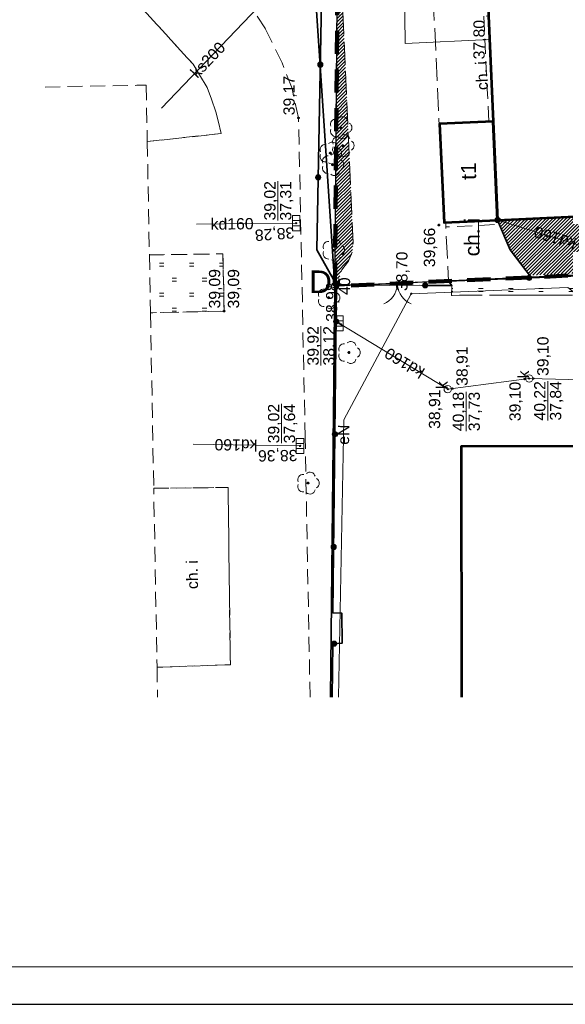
# Model space of a CAD drawing. Header units: millimetres. Extents: x 6503307 to 6504695, y 5886099 to 5887123.
# Tile 5 of 77: x 6503407 to 6503443, y 5886959 to 5887025. Entities that reach past the tile are written whole.
import ezdxf
from ezdxf.enums import TextEntityAlignment as Align

# ---------------------------------------------------------------- set-up
doc = ezdxf.new("R2010")
doc.units = ezdxf.units.MM
for name, pattern in [('BUUT04', [200000, 0, -100000, 0, -100000]), ('DASHDOT', [1, 0.5, -0.25, 0, -0.25]), ('DGN Style 2', [2.574803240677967, 1.54488194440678, -1.029921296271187]), ('EGBU01', [2, 0.5, -0.5, 0.5, -0.5]), ('OTKC_A05', [1.5, 1, -0.5]), ('OTKJ_A05', [2, 1.5, -0.5]), ('OTKU_A05', [2, 1.5, -0.5]), ('OTZT_A05', [1.5, 1, -0.5])]:
    doc.linetypes.add(name, pattern=pattern)
for name, color, linetype, lineweight in [('1_KONST', 5, 'Continuous', 20), ('a_bud istneijacy', 7, 'Continuous', 25), ('a_granica', 12, 'DASHDOT', 50), ('Budynki EGiB', 18, 'Continuous', 0), ('Działki', 18, 'Continuous', 0), ('isa_V10520003E16E075_TUsr', 7, 'Continuous', 25), ('isa_V10520003E16E075_TUsr_19165818BF56C1D4', 5, 'OTKJ_A05', 25), ('Komunikacja (obszary)', 18, 'Continuous', 0), ('Ogrodzenia', 18, 'Continuous', 0), ('Pikiety', 18, 'Continuous', 0), ('Przewody elektroenergetyczne', 1, 'Continuous', 0), ('Przewody wodociągowe', 5, 'Continuous', 0), ('Punkty graniczne', 18, 'Continuous', 0), ('Punkty graniczne - numery', 7, 'Continuous', 0), ('Urządzenia towarzyszące (linie)', 18, 'Continuous', 0), ('Zagospodarowanie terenu (obszary)', 18, 'Continuous', 0)]:
    doc.layers.add(name, color=color, linetype=linetype, lineweight=lineweight)
for name, color, linetype, lineweight, true_color in [('k-trawa', 7, 'Continuous', 0, 0xd2e2ab), ('Przewody kanalizacyjne', 7, 'Continuous', 0, 0x803300), ('Punkty o określonej wysokości', 7, 'Continuous', 0, 0x803300), ('Urządzenia związane z siecią (punkty)', 7, 'Continuous', 0, 0x803300), ('Użytki gruntowe', 7, 'Continuous', 0, 0x008000), ('Zagospodarowanie terenu (punkty)', 7, 'Continuous', 0, 0x008000)]:
    doc.layers.add(name, color=color, linetype=linetype, lineweight=lineweight, true_color=true_color)
doc.layers.add('Linie_tabeli', color=7, linetype='Continuous')
doc.styles.add('DOMYSLNA_CZCIONKA', font='arial.ttf')
doc.styles.add('FOR_ARIAL', font='arial.ttf')
pattern_1 = [(45, (0, 0), (-0.1122532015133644, 0.1122532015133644), [])]

# ---------------------------------------------------------------- blocks, each defined once
blk = doc.blocks.new('OTRS_P05')
at = {"layer": 'isa_V10520003E16E075_TUsr', "true_color": 0x0a0909}
h = blk.add_hatch(color=18, dxfattribs=at)
h.dxf.hatch_style = 1
h.paths.add_polyline_path([(0.0900000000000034, 0, 1), (-0.0900000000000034, 0, 1)])
at = {"layer": 'isa_V10520003E16E075_TUsr', "color": 18, "true_color": 0x0a0909}
blk.add_lwpolyline([(0.0900000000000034, 0, 1), (-0.0900000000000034, 0, 1)], format="xyb", close=True, dxfattribs=at)
at = {"layer": 'isa_V10520003E16E075_TUsr_19165818BF56C1D4', "color": 18, "true_color": 0x0a0909}
blk.add_circle((0, 0), 0.09, dxfattribs=at)
blk = doc.blocks.new('OTZL_P05')
at = {"layer": 'isa_V10520003E16E075_TUsr', "true_color": 0x008000}
h = blk.add_hatch(color=96, dxfattribs=at)
h.dxf.hatch_style = 1
h.paths.add_polyline_path([(0.1, 0, 1), (-0.1, 0, 1)])
h.paths.add_polyline_path([(0.01, 0, 1), (-0.01, 0, 1)], flags=16)
at = {"color": 96, "linetype": 'Continuous', "lineweight": 18, "true_color": 0x008000}
blk.add_circle((0, 0), 0.01, dxfattribs=at)
for centre, radius, start, end in [((-0.4702282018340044, 0.647213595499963), 0.6999999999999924, 65.99999999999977, 186.000000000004), ((0.4702282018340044, 0.6472135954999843), 0.6999999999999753, 353.999999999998, 114.0000000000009), ((-0.7608452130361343, -0.247213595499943), 0.6999999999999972, 137.9999999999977, 258.0000000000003), ((0.7608452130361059, -0.247213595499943), 0.6999999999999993, 282.0000000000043, 41.99999999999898), ((0, -0.8000000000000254), 0.6999999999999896, 209.9999999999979, 330.000000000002)]:
    blk.add_arc(centre, radius, start, end, dxfattribs=at)
at = {"layer": 'isa_V10520003E16E075_TUsr', "color": 96, "true_color": 0x008000}
for points in [[(0.1, 0, 1), (-0.1, 0, 1)], [(0.01, 0, 1), (-0.01, 0, 1)]]:
    blk.add_lwpolyline(points, format="xyb", close=True, dxfattribs=at)
at = {"layer": 'isa_V10520003E16E075_TUsr_19165818BF56C1D4', "color": 96, "true_color": 0x008000}
blk.add_circle((0, 0), 0.1, dxfattribs=at)
blk = doc.blocks.new('SUKK_P05')
at = {"color": 36, "linetype": 'Continuous', "lineweight": 18, "true_color": 0x803300}
for p, q in [((-1, 0.5), (-1, -0.5)), ((1, 0.5), (-1, 0.5)), ((-0.3499999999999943, 0.5), (-0.3499999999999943, -0.5)), ((0.3500000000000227, 0.5), (0.3500000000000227, -0.5)), ((1, -0.5), (1, 0.5)), ((-1, -0.5), (1, -0.5))]:
    blk.add_line(p, q, dxfattribs=at)
blk = doc.blocks.new('SUKS_P05')
at = {"color": 36, "linetype": 'Continuous', "lineweight": 18, "true_color": 0x803300}
blk.add_circle((0, 0), 0.5, dxfattribs=at)
blk = doc.blocks.new('SUPS01_08')
at = {"lineweight": 18, "true_color": 0x0000ff}
h = blk.add_hatch(color=5, dxfattribs=at)
h.dxf.hatch_style = 1
h.paths.add_polyline_path([(0.09, 0, 1), (-0.09, 0, 1)])
at = {"color": 18, "lineweight": 18, "true_color": 0x0a0909}
blk.add_circle((0, 0), 0.09, dxfattribs=at)
blk = doc.blocks.new('SUPS01_05')
at = {"lineweight": 18, "true_color": 0x803300}
h = blk.add_hatch(color=36, dxfattribs=at)
h.dxf.hatch_style = 1
h.paths.add_polyline_path([(-0.09, 0, 1), (0.09, 0, 1)])
at = {"color": 18, "lineweight": 18, "true_color": 0x0a0909}
blk.add_circle((0, 0), 0.09, dxfattribs=at)
blk = doc.blocks.new('SUPS01_03')
at = {"lineweight": 18, "true_color": 0xff0000}
h = blk.add_hatch(color=1, dxfattribs=at)
h.dxf.hatch_style = 1
h.paths.add_polyline_path([(0.09, 0, 1), (-0.09, 0, 1)])
at = {"color": 18, "lineweight": 18, "true_color": 0x0a0909}
blk.add_circle((0, 0), 0.09, dxfattribs=at)
blk = doc.blocks.new('OTOO_L05')
at = {"linetype": 'BUUT04', "lineweight": 18, "true_color": 0x000000}
h = blk.add_hatch(color=18, dxfattribs=at)
h.dxf.hatch_style = 1
h.paths.add_polyline_path([(-0.58, 0, 1), (0.58, 0, 1)])
at = {"color": 18, "true_color": 0x0a0909}
blk.add_circle((0, 0), 0.58, dxfattribs=at)
blk = doc.blocks.new('EGPG_PS05')
at = {"color": 18, "linetype": 'Continuous', "lineweight": 18, "true_color": 0x000000}
blk.add_circle((0, 0), 0.5, dxfattribs=at)

msp = doc.modelspace()

# ---------------------------------------------------------------- hatches: boundary and pattern name
at = {"layer": 'k-trawa'}
h = msp.add_hatch(dxfattribs=at)
h.set_pattern_fill('ANSI31', color=97, scale=0.05)
h.set_pattern_definition(pattern_1)
edge = h.paths.add_edge_path()
edge.add_arc((6503492.211137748, 5887009.681692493), 0.174, 0, 360)
edge = h.paths.add_edge_path()
edge.add_line((6503445.068694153, 5887011.151804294), (6503445.122694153, 5887009.720804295))
edge.add_line((6503445.122694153, 5887009.720804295), (6503464.402694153, 5887010.620804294))
edge.add_line((6503464.402694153, 5887010.620804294), (6503468.192694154, 5887013.060804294))
edge.add_line((6503468.192694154, 5887013.060804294), (6503468.390276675, 5887009.689894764))
edge.add_line((6503468.390276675, 5887009.689894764), (6503497.518256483, 5887010.962846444))
edge.add_line((6503497.518256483, 5887010.962846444), (6503495.048694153, 5887036.686804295))
edge.add_line((6503495.048694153, 5887036.686804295), (6503485.055676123, 5887036.161870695))
edge.add_line((6503485.055676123, 5887036.161870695), (6503484.692694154, 5887042.940804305))
edge.add_line((6503484.692694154, 5887042.940804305), (6503481.662694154, 5887042.820804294))
edge.add_line((6503481.662694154, 5887042.820804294), (6503483.064694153, 5887044.032804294))
edge.add_line((6503483.064694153, 5887044.032804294), (6503496.237128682, 5887045.319841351))
edge.add_line((6503496.237128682, 5887045.319841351), (6503498.342694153, 5887025.091804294))
edge.add_line((6503498.342694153, 5887025.091804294), (6503500.126744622, 5887025.270010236))
edge.add_line((6503500.126744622, 5887025.270010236), (6503500.602694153, 5887020.610804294))
edge.add_line((6503500.602694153, 5887020.610804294), (6503511.459905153, 5887021.768732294))
edge.add_line((6503511.459905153, 5887021.768732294), (6503512.654293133, 5887010.668007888))
edge.add_line((6503512.654293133, 5887010.668007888), (6503500.479694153, 5887010.145804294))
edge.add_line((6503500.479694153, 5887010.145804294), (6503440.654392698, 5887007.580979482))
edge.add_line((6503440.654392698, 5887007.580979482), (6503439.362694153, 5887009.270804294))
edge.add_line((6503439.362694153, 5887009.270804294), (6503438.532694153, 5887011.260804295))
edge.add_line((6503438.532694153, 5887011.260804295), (6503463.392694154, 5887012.420804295))
edge.add_line((6503463.392694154, 5887012.420804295), (6503463.285512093, 5887014.788379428))
edge.add_line((6503463.285512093, 5887014.788379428), (6503467.661030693, 5887014.986462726))
edge.add_line((6503467.661030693, 5887014.986462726), (6503467.299234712, 5887022.978277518))
edge.add_line((6503467.299234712, 5887022.978277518), (6503466.150728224, 5887022.926283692))
edge.add_line((6503466.150728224, 5887022.926283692), (6503466.066491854, 5887025.686368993))
edge.add_line((6503466.066491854, 5887025.686368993), (6503467.532694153, 5887025.800804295))
edge.add_line((6503467.532694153, 5887025.800804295), (6503468.062694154, 5887014.600804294))
edge.add_line((6503468.062694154, 5887014.600804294), (6503463.922694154, 5887011.980804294))
edge.add_line((6503463.922694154, 5887011.980804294), (6503445.087694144, 5887011.15265571))
h = msp.add_hatch(dxfattribs=at)
h.set_pattern_fill('ANSI31', color=97, scale=0.05)
h.set_pattern_definition(pattern_1)
h.paths.add_polyline_path([(6503428.672334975, 5887015.660549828), (6503428.620836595, 5887016.831460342), (6503428.362694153, 5887022.700804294), (6503428.215107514, 5887025.954221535, -0.2666685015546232), (6503427.87914211, 5887025.861408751), (6503427.814281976, 5887017.984145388), (6503427.804668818, 5887016.816627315), (6503427.804339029, 5887016.776574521), (6503427.800585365, 5887016.320691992), (6503427.795095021, 5887015.653889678, -0.03741666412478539), (6503427.843459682, 5887015.633959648, -0.2011086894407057), (6503428.019481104, 5887015.428424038, 0.1315720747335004), (6503428.132922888, 5887015.56954814, 0.4812253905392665), (6503428.672334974, 5887015.660549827)])
h.paths.add_polyline_path([(6503427.892694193, 5887026.580805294, -0.1429534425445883), (6503427.884844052, 5887026.553909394), (6503427.879142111, 5887025.861408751, 0.2666684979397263), (6503428.215107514, 5887025.954221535), (6503428.156085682, 5887027.255305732, 0.2000847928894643), (6503427.891012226, 5887027.303034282), (6503427.885281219, 5887026.607003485, -0.1387548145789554)])
h.paths.add_polyline_path([(6503428.044157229, 5887029.722669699, 0.1013677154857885), (6503427.911311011, 5887029.768321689), (6503427.899319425, 5887028.311943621, 0.1644881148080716), (6503428.104000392, 5887028.403479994), (6503428.04415723, 5887029.722669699)])
h.paths.add_polyline_path([(6503428.292694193, 5887016.210805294, -0.4142135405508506), (6503428.242694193, 5887016.160805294, -1.000000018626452), (6503428.242694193, 5887016.260805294, -0.4142135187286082)], flags=16)
h.paths.add_polyline_path([(6503428.152694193, 5887017.400805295, -0.4142135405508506), (6503428.102694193, 5887017.350805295, -0.9999999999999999), (6503428.102694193, 5887017.450805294, -0.4142135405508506)], flags=16)
h.paths.add_polyline_path([(6503428.247694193, 5887016.210805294, -0.4142137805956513), (6503428.242694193, 5887016.205805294, -0.9999999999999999), (6503428.242694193, 5887016.215805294, -0.4142133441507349)], flags=0)
h.paths.add_polyline_path([(6503428.107694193, 5887017.400805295, -0.4142137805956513), (6503428.102694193, 5887017.395805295, -0.9999999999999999), (6503428.102694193, 5887017.405805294, -0.4142133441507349)], flags=0)
h = msp.add_hatch(dxfattribs=at)
h.set_pattern_fill('ANSI31', color=97, scale=0.05)
h.set_pattern_definition(pattern_1)
h.paths.add_polyline_path([(6503427.7377782, 5887007.110348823, -0.03818273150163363), (6503427.775549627, 5887007.105153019, -0.2821472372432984), (6503427.953241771, 5887007.066280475), (6503427.982694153, 5887007.360804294), (6503428.172694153, 5887007.940804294), (6503428.632694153, 5887008.530804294), (6503428.872694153, 5887009.140804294), (6503428.932694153, 5887009.740804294), (6503428.672334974, 5887015.660549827, -0.4812253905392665), (6503428.132922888, 5887015.56954814, -0.1315720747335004), (6503428.019481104, 5887015.428424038, 0.2011086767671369), (6503427.843459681, 5887015.633959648, -0.03613264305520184), (6503427.795095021, 5887015.653889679), (6503427.790449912, 5887015.089741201), (6503427.78332235, 5887014.224098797), (6503427.748385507, 5887009.981019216), (6503427.736358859, 5887008.520382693), (6503427.724937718, 5887007.133285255)])
h.paths.add_polyline_path([(6503427.790054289, 5887006.103897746), (6503427.790054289, 5887007.580875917), (6503428.930913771, 5887007.580875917), (6503428.930913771, 5887006.103897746)], flags=9)
h.paths.add_polyline_path([(6503426.939773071, 5887004.347228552), (6503426.939773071, 5887007.254118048), (6503428.21620554, 5887007.254118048), (6503428.21620554, 5887004.347228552)], flags=9)
at = {"layer": 'Zagospodarowanie terenu (obszary)'}
h = msp.add_hatch(dxfattribs=at)
h.set_pattern_fill('OTZT', color=0, scale=0.2, angle=90, style=0, pattern_type=0)
h.set_pattern_definition([(180, (6503510.412694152, 5887005.510804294), (-2.449253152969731e-16, -2), [0.3, -1.7]), (180, (6503510.412694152, 5887005.710804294), (-2.449253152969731e-16, -2), [0.3, -1.7]), (180, (6503511.562694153, 5887006.510804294), (-2.449253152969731e-16, -2), [0.3, -1.7]), (180, (6503511.562694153, 5887006.710804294), (-2.449253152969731e-16, -2), [0.3, -1.7])])
h.paths.add_polyline_path([(6503507.342694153, 5887007.412617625), (6503507.782694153, 5887007.430804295), (6503509.962694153, 5887007.500804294), (6503510.062694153, 5887005.430804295), (6503511.562694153, 5887005.410804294), (6503510.862694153, 5887010.520804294), (6503510.852648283, 5887010.578417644), (6503507.342694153, 5887010.410975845), (6503476.692694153, 5887008.950804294), (6503476.702694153, 5887008.520804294), (6503474.122694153, 5887008.390804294), (6503474.072694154, 5887008.860804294), (6503440.780598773, 5887007.415874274), (6503435.262694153, 5887007.190804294), (6503435.492694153, 5887006.910804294), (6503435.462694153, 5887006.250804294), (6503451.502694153, 5887006.280804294), (6503471.562694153, 5887006.280804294), (6503484.032694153, 5887006.290804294), (6503490.722694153, 5887006.320804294), (6503497.522694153, 5887006.320804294), (6503498.712694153, 5887006.370804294), (6503499.652694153, 5887006.610804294), (6503500.282694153, 5887007.120804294)], flags=0)
h = msp.add_hatch(dxfattribs=at)
h.set_pattern_fill('OTZT', color=0, scale=0.2, angle=90, style=0, pattern_type=0)
h.set_pattern_definition([(180, (6503419.202694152, 5887005.193409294), (-2.449253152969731e-16, -2), [0.3, -1.7]), (180, (6503419.202694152, 5887005.393409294), (-2.449253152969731e-16, -2), [0.3, -1.7]), (180, (6503420.352694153, 5887006.193409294), (-2.449253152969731e-16, -2), [0.3, -1.7]), (180, (6503420.352694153, 5887006.393409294), (-2.449253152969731e-16, -2), [0.3, -1.7])])
h.paths.add_polyline_path([(6503415.392128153, 5887008.942747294), (6503415.463548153, 5887005.093409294), (6503420.352694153, 5887005.200804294), (6503420.282694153, 5887009.010804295)], flags=0)

# ---------------------------------------------------------------- linework, layer by layer
at = {"color": 0, "lineweight": 18}
for centre, radius, start, end in [((6503430.359199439, 5887007.091165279), 1.528453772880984, 293.3078057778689, 353.5802523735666), ((6503433.400598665, 5887007.085254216), 1.531442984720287, 186.184672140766, 246.3273152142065)]:
    msp.add_arc(centre, radius, start, end, dxfattribs=at)
at = {"layer": '1_KONST', "color": 0}
msp.add_lwpolyline([(6503358.683726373, 5886961.586368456), (6503603.782396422, 5886961.595709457), (6503603.782396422, 5887104.494931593), (6503358.683726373, 5887104.494931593)], close=True, dxfattribs=at)
at = {"layer": 'a_granica', "color": 191, "linetype": 'DGN Style 2', "lineweight": 100, "flags": 128}
msp.add_lwpolyline([(6503427.722694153, 5887006.860804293), (6503428.122694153, 5887055.440804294), (6503428.122694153, 5887055.440804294), (6503512.083434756, 5887061.243622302), (6503517.272694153, 5887010.920804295), (6503427.722694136, 5887006.860804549)], dxfattribs=at)
at = {"layer": 'Budynki EGiB', "color": 7, "linetype": 'Continuous', "lineweight": 53, "flags": 128}
for points in [[(6503438.532694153, 5887011.260804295), (6503463.392694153, 5887012.420804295), (6503462.282694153, 5887036.740804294), (6503437.452694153, 5887035.600804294), (6503437.930557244, 5887024.831186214), (6503438.241619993, 5887017.820753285), (6503438.532694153, 5887011.260804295)], [(6503434.972694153, 5887011.100804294), (6503438.532694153, 5887011.260804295), (6503438.241619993, 5887017.820753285), (6503434.662694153, 5887017.650804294), (6503434.972694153, 5887011.100804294)]]:
    msp.add_lwpolyline(points, close=True, dxfattribs=at)
at = {"layer": 'Budynki EGiB', "color": 7, "linetype": 'Continuous', "lineweight": 53}
msp.add_lwpolyline([(6503472.292469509, 5886979.533734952), (6503472.302694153, 5886996.240804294), (6503436.118382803, 5886996.190770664), (6503436.14141521, 5886979.533734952)], dxfattribs=at)
at = {"layer": 'Działki', "color": 0, "linetype": 'Continuous', "lineweight": 25, "flags": 128}
msp.add_lwpolyline([(6503427.722694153, 5887006.860804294), (6503428.122694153, 5887055.440804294), (6503421.512694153, 5887054.930804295), (6503424.702694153, 5887052.170804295), (6503427.722694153, 5887006.860804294)], close=True, dxfattribs=at)
at = {"layer": 'Działki', "color": 0, "linetype": 'Continuous', "lineweight": 25}
msp.add_lwpolyline([(6503427.42750681, 5886979.533734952), (6503427.722694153, 5887006.860804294), (6503424.702694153, 5887052.170804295), (6503421.512694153, 5887054.930804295), (6503408.456895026, 5887053.91889737)], dxfattribs=at)
at = {"layer": 'Działki', "color": 0, "linetype": 'ByBlock', "lineweight": 25}
msp.add_lwpolyline([(6503472.302694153, 5886979.533734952), (6503472.302694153, 5887008.900804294), (6503427.722694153, 5887006.860804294), (6503427.42750681, 5886979.533734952)], dxfattribs=at)
at = {"layer": 'Komunikacja (obszary)', "color": 7, "linetype": 'OTKU_A05', "lineweight": 0, "flags": 128}
msp.add_lwpolyline([(6503427.722694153, 5887006.860804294), (6503472.302694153, 5887008.900804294), (6503512.642694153, 5887010.750804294), (6503517.272694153, 5887010.920804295), (6503512.082694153, 5887061.250804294), (6503428.122694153, 5887055.440804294), (6503427.722694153, 5887006.860804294)], close=True, dxfattribs=at)
at = {"layer": 'Komunikacja (obszary)', "color": 0, "linetype": 'OTKJ_A05', "lineweight": 18, "flags": 128}
msp.add_lwpolyline([(6503426.702694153, 5887057.040804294), (6503426.902694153, 5887056.540804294), (6503427.172694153, 5887050.800804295), (6503427.682694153, 5887037.690804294), (6503427.931401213, 5887032.208276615), (6503428.362694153, 5887022.700804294), (6503428.932694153, 5887009.740804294), (6503428.872694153, 5887009.140804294), (6503428.632694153, 5887008.530804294), (6503428.172694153, 5887007.940804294), (6503427.982694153, 5887007.360804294), (6503427.942694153, 5887006.960804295), (6503427.852694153, 5887006.930804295), (6503435.492694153, 5887006.910804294), (6503435.262694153, 5887007.190804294), (6503435.094541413, 5887010.806088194), (6503435.082694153, 5887011.060804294), (6503434.942694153, 5887011.050804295), (6503433.832694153, 5887035.370804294), (6503433.692694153, 5887041.820804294), (6503433.332694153, 5887050.680804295), (6503433.102694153, 5887052.120804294), (6503432.922694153, 5887057.620804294), (6503426.702694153, 5887057.040804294)], close=True, dxfattribs=at)
at = {"layer": 'Komunikacja (obszary)', "color": 0, "linetype": 'OTKC_A05', "lineweight": 18}
for points in [[(6503426.069343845, 5886979.533734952), (6503425.742694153, 5886996.790804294), (6503425.302694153, 5887018.050804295), (6503424.869996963, 5887020.007932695), (6503424.212694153, 5887021.710804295), (6503423.105997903, 5887023.983930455), (6503421.817998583, 5887025.901929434)], [(6503408.456895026, 5887020.105783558), (6503414.552725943, 5887020.219094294), (6503415.182694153, 5887020.230804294), (6503415.252258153, 5887016.481449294), (6503420.152694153, 5887017.010804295), (6503419.972869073, 5887017.865022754), (6503419.812694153, 5887018.460804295), (6503419.508571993, 5887019.294653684), (6503419.228000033, 5887020.063932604), (6503418.719759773, 5887020.909928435), (6503418.292694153, 5887021.620804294), (6503415.002694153, 5887025.250804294), (6503408.456895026, 5887025.123007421)], [(6503415.002694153, 5887025.250804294), (6503418.292694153, 5887021.620804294), (6503418.719759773, 5887020.909928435), (6503419.228000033, 5887020.063932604), (6503419.508571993, 5887019.294653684), (6503419.812694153, 5887018.460804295), (6503419.972869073, 5887017.865022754), (6503420.152694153, 5887017.010804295), (6503415.252258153, 5887016.481449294), (6503415.392128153, 5887008.942747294), (6503420.282694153, 5887009.010804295), (6503420.352694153, 5887005.200804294), (6503415.463548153, 5887005.093409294), (6503415.680217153, 5886993.415419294), (6503420.622694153, 5886993.470804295), (6503420.772694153, 5886981.680804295), (6503415.900967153, 5886981.517467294), (6503415.937772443, 5886979.533734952)]]:
    msp.add_lwpolyline(points, dxfattribs=at)
at = {"layer": 'Komunikacja (obszary)', "color": 0, "linetype": 'OTKC_A05', "lineweight": 18, "flags": 128}
for points in [[(6503437.622720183, 5887024.816234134), (6503437.943002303, 5887017.806573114), (6503438.241619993, 5887017.820753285), (6503437.930557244, 5887024.831186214), (6503437.622720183, 5887024.816234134)], [(6503438.532694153, 5887011.260804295), (6503435.079673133, 5887011.105612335), (6503435.082694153, 5887011.060804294), (6503435.094541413, 5887010.806088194), (6503438.545694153, 5887010.960804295), (6503438.532694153, 5887011.260804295)], [(6503415.900967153, 5886981.517467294), (6503420.772694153, 5886981.680804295), (6503420.622694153, 5886993.470804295), (6503415.680217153, 5886993.415419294), (6503415.900967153, 5886981.517467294)]]:
    msp.add_lwpolyline(points, close=True, dxfattribs=at)
at = {"layer": 'Komunikacja (obszary)', "color": 0, "linetype": 'Continuous', "lineweight": 0, "flags": 128}
msp.add_lwpolyline([(6503437.266826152, 5887009.164090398), (6503437.266826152, 5887011.085645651), (6503437.266826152, 5887011.085645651)], dxfattribs=at)
at = {"layer": 'Komunikacja (obszary)', "color": 7, "linetype": 'OTKU_A05', "lineweight": 0}
for points in [[(6503507.342694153, 5887007.412617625), (6503500.282694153, 5887007.120804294), (6503499.652694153, 5887006.610804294), (6503498.712694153, 5887006.370804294), (6503497.522694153, 5887006.320804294), (6503490.722694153, 5887006.320804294), (6503484.032694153, 5887006.290804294), (6503471.562694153, 5887006.280804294), (6503451.502694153, 5887006.280804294), (6503435.462694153, 5887006.250804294), (6503435.492694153, 5887006.910804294), (6503427.852694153, 5887006.930804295), (6503427.712694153, 5886997.970804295), (6503427.592694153, 5886985.130804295), (6503428.172694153, 5886985.120804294), (6503428.192694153, 5886983.110804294), (6503427.572694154, 5886983.080804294), (6503427.548175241, 5886979.533734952)], [(6503436.14141521, 5886979.533734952), (6503436.118382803, 5886996.190770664), (6503472.302694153, 5886996.240804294), (6503507.342694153, 5886996.222180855)]]:
    msp.add_lwpolyline(points, dxfattribs=at)
at = {"layer": 'Linie_tabeli', "color": 0}
msp.add_lwpolyline([(6503355.280896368, 5886959.095709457), (6503606.282396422, 5886959.095709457), (6503606.282396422, 5887107.595709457), (6503355.280896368, 5887107.595709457)], close=True, dxfattribs=at)
at = {"layer": 'Ogrodzenia', "color": 0, "linetype": 'Continuous', "lineweight": 35, "flags": 128}
for points in [[(6503427.832694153, 5887006.940804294), (6503426.522694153, 5887009.280804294), (6503426.942694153, 5887031.780804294), (6503427.432694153, 5887031.790804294), (6503426.722694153, 5887055.250804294)], [(6503438.532694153, 5887011.260804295), (6503439.362694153, 5887009.270804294), (6503440.780598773, 5887007.415874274)], [(6503433.722697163, 5887006.915437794), (6503435.492694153, 5887006.910804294), (6503435.262694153, 5887007.190804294), (6503438.532694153, 5887007.320804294), (6503440.780598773, 5887007.415874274), (6503456.502694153, 5887008.080804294), (6503474.072694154, 5887008.860804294), (6503474.122694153, 5887008.390804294), (6503476.702694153, 5887008.520804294), (6503476.692694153, 5887008.950804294), (6503489.522694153, 5887009.550804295), (6503499.792694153, 5887010.050804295), (6503507.342694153, 5887010.410975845), (6503512.558694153, 5887010.659804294)]]:
    msp.add_lwpolyline(points, dxfattribs=at)
at = {"layer": 'Ogrodzenia', "color": 0, "linetype": 'Continuous', "lineweight": 35}
msp.add_lwpolyline([(6503427.548175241, 5886979.533734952), (6503427.572694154, 5886983.080804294), (6503428.192694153, 5886983.110804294), (6503428.172694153, 5886985.120804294), (6503427.592694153, 5886985.130804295), (6503427.832694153, 5887006.940804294), (6503430.033440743, 5887006.925095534)], dxfattribs=at)
at = {"layer": 'Ogrodzenia', "color": 0, "linetype": 'Continuous', "lineweight": 18, "flags": 128}
msp.add_lwpolyline([(6503433.722697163, 5887006.915437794), (6503430.033440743, 5887006.925095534)], dxfattribs=at)
at = {"layer": 'Przewody elektroenergetyczne', "color": 1, "linetype": 'Continuous', "lineweight": 18, "true_color": 0xff0000}
msp.add_lwpolyline([(6503444.032694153, 5886996.200804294), (6503444.042694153, 5887006.110804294), (6503443.192694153, 5887006.780804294), (6503432.792694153, 5887006.360804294), (6503428.312694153, 5886997.980804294), (6503427.970659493, 5886979.533734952)], dxfattribs=at)
at = {"layer": 'Przewody kanalizacyjne', "color": 36, "linetype": 'Continuous', "lineweight": 18, "true_color": 0x803300, "flags": 128}
for points in [[(6503422.622694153, 5887025.410804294), (6503416.192694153, 5887018.700804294)], [(6503418.532694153, 5887010.980804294), (6503422.187235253, 5887011.019447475), (6503425.152694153, 5887011.050804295)], [(6503438.532694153, 5887011.260804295), (6503438.762694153, 5887011.190804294), (6503445.532694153, 5887009.090804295)], [(6503435.222694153, 5887000.010804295), (6503428.022694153, 5887004.380804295)], [(6503463.382694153, 5887000.020804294), (6503456.912694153, 5887000.560804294), (6503450.102694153, 5887000.210804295), (6503446.742694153, 5887000.560804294), (6503440.632694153, 5887000.720804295), (6503435.222694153, 5887000.010804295)], [(6503418.292694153, 5886996.340804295), (6503420.964754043, 5886996.299464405), (6503425.402694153, 5886996.230804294)]]:
    msp.add_lwpolyline(points, dxfattribs=at)
at = {"layer": 'Przewody wodociągowe', "color": 5, "linetype": 'Continuous', "lineweight": 18, "true_color": 0x0000ff, "flags": 128}
msp.add_lwpolyline([(6503443.522694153, 5887044.410804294), (6503443.502694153, 5887044.410804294), (6503442.222694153, 5887044.300804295), (6503440.532694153, 5887044.150804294), (6503440.222694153, 5887041.490804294), (6503432.172694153, 5887041.040804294), (6503432.382694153, 5887023.000804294), (6503438.002694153, 5887023.260804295)], dxfattribs=at)
at = {"layer": 'Punkty graniczne - numery'}
msp.add_point((6503427.722694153, 5887006.860804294), dxfattribs=at)
at = {"layer": 'Punkty o określonej wysokości', "color": 36, "linetype": 'Continuous', "lineweight": 0, "true_color": 0x803300, "flags": 128}
for points in [[(6503423.924485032, 5887011.22758099), (6503423.924485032, 5887013.849511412)], [(6503426.794485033, 5887001.582097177), (6503426.794485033, 5887004.2040276)], [(6503441.860903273, 5886997.922097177), (6503441.860903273, 5887000.5440276)], [(6503436.450903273, 5886997.212097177), (6503436.450903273, 5886999.8340276)], [(6503424.174485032, 5886996.407580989), (6503424.174485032, 5886999.029511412)]]:
    msp.add_lwpolyline(points, dxfattribs=at)
at = {"layer": 'Urządzenia towarzyszące (linie)', "color": 18, "linetype": 'Continuous', "lineweight": 18, "true_color": 0x000000, "flags": 128}
msp.add_lwpolyline([(6503428.312694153, 5886997.980804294), (6503432.792694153, 5887006.360804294), (6503443.192694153, 5887006.780804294), (6503444.042694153, 5887006.110804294), (6503444.032694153, 5886996.310804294)], dxfattribs=at)
at = {"layer": 'Użytki gruntowe', "color": 96, "linetype": 'EGBU01', "lineweight": 18, "true_color": 0x008000, "flags": 128}
for points in [[(6503427.722694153, 5887006.860804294), (6503472.302694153, 5887008.900804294), (6503512.642694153, 5887010.750804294), (6503517.272694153, 5887010.920804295), (6503512.082694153, 5887061.250804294), (6503428.122694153, 5887055.440804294), (6503427.722694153, 5887006.860804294)], [(6503424.702694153, 5887052.170804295), (6503427.722694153, 5887006.860804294), (6503428.122694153, 5887055.440804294), (6503421.512694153, 5887054.930804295), (6503424.702694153, 5887052.170804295)]]:
    msp.add_lwpolyline(points, close=True, dxfattribs=at)
at = {"layer": 'Użytki gruntowe', "color": 96, "linetype": 'EGBU01', "lineweight": 18, "true_color": 0x008000}
for points in [[(6503427.427428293, 5886979.533734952), (6503427.722694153, 5887006.860804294), (6503424.702694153, 5887052.170804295), (6503421.512694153, 5887054.930804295), (6503408.456895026, 5887053.91889737)], [(6503472.302694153, 5886979.533734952), (6503472.302694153, 5887008.900804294), (6503427.722694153, 5887006.860804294), (6503427.427428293, 5886979.533734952)]]:
    msp.add_lwpolyline(points, dxfattribs=at)
at = {"layer": 'Zagospodarowanie terenu (obszary)', "color": 0, "linetype": 'OTZT_A05', "lineweight": 18, "flags": 128}
for points in [[(6503507.342694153, 5887007.412617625), (6503507.782694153, 5887007.430804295), (6503509.962694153, 5887007.500804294), (6503510.062694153, 5887005.430804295), (6503511.562694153, 5887005.410804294), (6503510.862694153, 5887010.520804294), (6503510.852648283, 5887010.578417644), (6503507.342694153, 5887010.410975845), (6503476.692694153, 5887008.950804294), (6503476.702694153, 5887008.520804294), (6503474.122694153, 5887008.390804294), (6503474.072694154, 5887008.860804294), (6503440.780598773, 5887007.415874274), (6503435.262694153, 5887007.190804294), (6503435.492694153, 5887006.910804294), (6503435.462694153, 5887006.250804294), (6503451.502694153, 5887006.280804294), (6503471.562694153, 5887006.280804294), (6503484.032694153, 5887006.290804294), (6503490.722694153, 5887006.320804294), (6503497.522694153, 5887006.320804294), (6503498.712694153, 5887006.370804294), (6503499.652694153, 5887006.610804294), (6503500.282694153, 5887007.120804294), (6503507.342694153, 5887007.412617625)], [(6503415.392128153, 5887008.942747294), (6503415.463548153, 5887005.093409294), (6503420.352694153, 5887005.200804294), (6503420.282694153, 5887009.010804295), (6503415.392128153, 5887008.942747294)]]:
    msp.add_lwpolyline(points, close=True, dxfattribs=at)

# ---------------------------------------------------------------- block references
at = {"layer": 'Ogrodzenia', "color": 18, "true_color": 0x000000, "yscale": 0.3, "zscale": 0.3}
for p, xscale, rotation in [((6503426.752595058, 5887021.596924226), 0.2999999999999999, 88.93060297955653), ((6503426.612619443, 5887014.098230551), 0.2999999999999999, 88.93060297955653), ((6503438.532694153, 5887011.260804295), 0.3, 112.6403058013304), ((6503440.625883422, 5887007.409330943), 0.3, 2.421750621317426), ((6503427.832694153, 5887006.940804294), 0.2999999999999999, 119.2413698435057), ((6503433.722697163, 5887006.915437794), 0.2999999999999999, 179.8500113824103), ((6503427.806001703, 5887004.515127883), 0.3, 89.36953543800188), ((6503427.723475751, 5886997.015581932), 0.3, 89.36953543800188), ((6503427.640949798, 5886989.516035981), 0.3, 89.36953543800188), ((6503427.668989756, 5886983.085463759), 0.3, 2.770215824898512)]:
    msp.add_blockref('OTOO_L05', p, dxfattribs=dict(at, xscale=xscale, rotation=rotation))
at = {"layer": 'Pikiety', "color": 18, "true_color": 0x000000, "xscale": 0.5, "yscale": 0.5, "zscale": 0.5, "rotation": 90}
for p in [(6503425.302694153, 5887018.050804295), (6503434.631694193, 5887010.923805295), (6503420.352694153, 5887005.200804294), (6503420.352694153, 5887005.200804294)]:
    msp.add_blockref('OTRS_P05', p, dxfattribs=at)
at = {"layer": 'Punkty graniczne', "color": 18, "true_color": 0x000000, "xscale": 0.5, "yscale": 0.5, "zscale": 0.5, "rotation": 90}
msp.add_blockref('EGPG_PS05', (6503427.722694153, 5887006.860804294), dxfattribs=at)
at = {"layer": 'Punkty o określonej wysokości', "color": 5, "true_color": 0x0000ff, "xscale": 0.5, "yscale": 0.5, "zscale": 0.5, "rotation": 90}
msp.add_blockref('SUPS01_08', (6503438.000385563, 5887023.257462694), dxfattribs=at)
at = {"layer": 'Punkty o określonej wysokości', "color": 36, "true_color": 0x803300, "yscale": 0.5, "zscale": 0.5}
for p, xscale, rotation in [((6503425.152694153, 5887011.050804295), 0.4999999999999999, 183.9999999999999), ((6503425.152694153, 5887011.050804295), 0.5, 90), ((6503428.022694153, 5887004.380804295), 0.5, 90), ((6503428.132835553, 5887004.313954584), 0.5, 90), ((6503440.317661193, 5887000.679459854), 0.5, 90), ((6503440.632694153, 5887000.720804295), 0.5, 90), ((6503440.915223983, 5887000.713405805), 0.5, 90), ((6503434.968841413, 5887000.164878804), 0.5, 90), ((6503435.222694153, 5887000.010804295), 0.5, 90), ((6503435.543356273, 5887000.052887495), 0.5, 90), ((6503425.402694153, 5886996.230804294), 0.5, 180.6999999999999), ((6503425.402694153, 5886996.230804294), 0.5, 90)]:
    msp.add_blockref('SUPS01_05', p, dxfattribs=dict(at, xscale=xscale, rotation=rotation))
at = {"layer": 'Punkty o określonej wysokości', "color": 1, "true_color": 0xff0000, "xscale": 0.5, "yscale": 0.5, "zscale": 0.5, "rotation": 90}
msp.add_blockref('SUPS01_03', (6503432.796694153, 5887006.358804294), dxfattribs=at)
at = {"layer": 'Urządzenia związane z siecią (punkty)', "color": 36, "true_color": 0x803300, "xscale": 0.5, "yscale": 0.5, "zscale": 0.5}
for name, p, rotation in [('SUKK_P05', (6503425.152694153, 5887011.050804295), 90.19999999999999), ('SUKK_P05', (6503428.022694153, 5887004.380804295), 90), ('SUKS_P05', (6503440.632694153, 5887000.720804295), 90), ('SUKS_P05', (6503435.222694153, 5887000.010804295), 90), ('SUKK_P05', (6503425.402694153, 5886996.230804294), 90)]:
    msp.add_blockref(name, p, dxfattribs=dict(at, rotation=rotation))
at = {"layer": 'Zagospodarowanie terenu (punkty)', "color": 96, "true_color": 0x008000, "xscale": 0.5, "yscale": 0.5, "zscale": 0.5, "rotation": 90}
for p in [(6503428.102694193, 5887017.400805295), (6503428.242694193, 5887016.210805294), (6503427.412694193, 5887015.710805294), (6503427.562694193, 5887014.940805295), (6503427.612694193, 5887009.250805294), (6503427.302694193, 5887006.090805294), (6503428.652694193, 5887002.450805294), (6503425.932694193, 5886993.760805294)]:
    msp.add_blockref('OTZL_P05', p, dxfattribs=at)

# ---------------------------------------------------------------- texts
at = {"layer": 'a_bud istneijacy', "linetype": 'Continuous', "insert": (6503426.00428059, 5887007.904527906), "char_height": 1.5, "attachment_point": 1, "style": 'FOR_ARIAL'}
msp.add_mtext_dynamic_manual_height_columns('D', width=7.751750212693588, gutter_width=0.125, heights=[0], dxfattribs=at)
at = {"layer": 'Działki', "color": 7, "lineweight": 0, "style": 'DOMYSLNA_CZCIONKA'}
for s, p in [('t1', (6503436.602700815, 5887014.51379397)), ('ch. i', (6503436.835687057, 5887010.124868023))]:
    msp.add_text(s, height=1, rotation=90, dxfattribs=at).set_placement(p, align=Align.MIDDLE_CENTER)
at = {"layer": 'Komunikacja (obszary)', "color": 0, "style": 'DOMYSLNA_CZCIONKA'}
for height, rotation, p in [(0.75, 92.99999999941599, (6503437.476631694, 5887020.861958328)), (0.7500000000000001, 90.9999999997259, (6503418.233495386, 5886987.674767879))]:
    msp.add_text('ch. i', height=height, rotation=rotation, dxfattribs=at).set_placement(p, align=Align.MIDDLE_CENTER)
at = {"layer": 'Pikiety', "color": 0, "style": 'DOMYSLNA_CZCIONKA'}
for s, p in [('39,17', (6503424.675201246, 5887019.538546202)), ('39,09', (6503419.725201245, 5887006.6885462)), ('39,09', (6503420.98018706, 5887006.6885462))]:
    msp.add_text(s, height=0.75, rotation=90, dxfattribs=at).set_placement(p, align=Align.MIDDLE_CENTER)
at = {"layer": 'Pikiety', "color": 250, "style": 'DOMYSLNA_CZCIONKA'}
msp.add_text('39,66', height=0.75, rotation=90, dxfattribs=at).set_placement((6503434.004201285, 5887009.436063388), align=Align.MIDDLE_CENTER)
at = {"layer": 'Przewody elektroenergetyczne', "color": 1, "true_color": 0xff0000, "style": 'DOMYSLNA_CZCIONKA'}
msp.add_text('eN', height=0.75, rotation=88.93777722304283, dxfattribs=at).set_placement((6503428.294180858, 5886996.982320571), align=Align.MIDDLE_CENTER)
at = {"layer": 'Przewody kanalizacyjne', "color": 36, "true_color": 0x803300, "style": 'DOMYSLNA_CZCIONKA'}
for s, height, rotation, p in [('ks200', 0.75, 46.22072988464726, (6503419.274841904, 5887021.917166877)), ('kd160', 0.7500000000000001, 0.6058239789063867, (6503420.888974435, 5887011.00571964)), ('kd160', 0.75, 148.7445753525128, (6503432.353422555, 5887001.752292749)), ('kd160', 0.7499999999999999, 179.1136381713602, (6503421.148764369, 5886996.296617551))]:
    msp.add_text(s, height=height, rotation=rotation, dxfattribs=at).set_placement(p, align=Align.MIDDLE_CENTER)
at = {"layer": 'Przewody kanalizacyjne', "color": 46, "lineweight": 0, "style": 'DOMYSLNA_CZCIONKA'}
msp.add_text('kd160', height=0.75, rotation=162.7665268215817, dxfattribs=at).set_placement((6503442.350182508, 5887010.077994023), align=Align.MIDDLE_CENTER)
at = {"layer": 'Punkty graniczne - numery', "color": 96, "true_color": 0x008000, "style": 'DOMYSLNA_CZCIONKA'}
msp.add_text('40', height=0.75, rotation=90, dxfattribs=at).set_placement((6503428.355623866, 5887006.860804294), align=Align.MIDDLE_CENTER)
at = {"layer": 'Punkty o określonej wysokości', "color": 5, "true_color": 0x0000ff, "style": 'DOMYSLNA_CZCIONKA'}
msp.add_text('37,80', height=0.75, rotation=90, dxfattribs=at).set_placement((6503437.29966935, 5887023.257462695), align=Align.MIDDLE_CENTER)
at = {"layer": 'Punkty o określonej wysokości', "color": 36, "true_color": 0x803300, "style": 'DOMYSLNA_CZCIONKA'}
for s, height, rotation, p in [('39,02', 0.75, 90, (6503423.39876882, 5887012.538546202)), ('37,31', 0.75, 90, (6503424.450201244, 5887012.538546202)), ('38,28', 0.7499999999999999, 183.9999999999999, (6503423.712348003, 5887010.3210603)), ('38,98', 0.75, 90, (6503427.505342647, 5887005.801696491)), ('39,92', 0.75, 90, (6503426.26876882, 5887002.893062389)), ('38,12', 0.75, 90, (6503427.320201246, 5887002.893062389)), ('39,10', 0.75, 90, (6503441.542716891, 5887002.201147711)), ('38,91', 0.75, 90, (6503436.170849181, 5887001.540629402)), ('39,10', 0.75, 90, (6503439.690168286, 5886999.191717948)), ('40,22', 0.75, 90, (6503441.335187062, 5886999.233062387)), ('37,84', 0.75, 90, (6503442.386619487, 5886999.233062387)), ('38,91', 0.75, 90, (6503434.341348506, 5886998.677136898)), ('40,18', 0.75, 90, (6503435.92518706, 5886998.523062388)), ('37,73', 0.75, 90, (6503436.976619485, 5886998.523062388)), ('37,64', 0.75, 90, (6503424.700201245, 5886997.7185462)), ('39,02', 0.75, 90, (6503423.64876882, 5886997.7185462)), ('38,36', 0.7499999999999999, 180.699999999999, (6503423.922729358, 5886995.585182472))]:
    msp.add_text(s, height=height, rotation=rotation, dxfattribs=at).set_placement(p, align=Align.MIDDLE_CENTER)
at = {"layer": 'Punkty o określonej wysokości', "color": 1, "true_color": 0xff0000, "style": 'DOMYSLNA_CZCIONKA'}
msp.add_text('38,70', height=0.75, rotation=90, dxfattribs=at).set_placement((6503432.169201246, 5887007.8465462), align=Align.MIDDLE_CENTER)
at = {"layer": 'Urządzenia związane z siecią (punkty)', "color": 36, "true_color": 0x803300, "style": 'DOMYSLNA_CZCIONKA'}
for p in [(6503440.250623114, 5887000.989812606), (6503434.840623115, 5887000.279812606)]:
    msp.add_text('k', height=0.75, rotation=90, dxfattribs=at).set_placement(p, align=Align.MIDDLE_CENTER)

doc.saveas('drawing.dxf')
